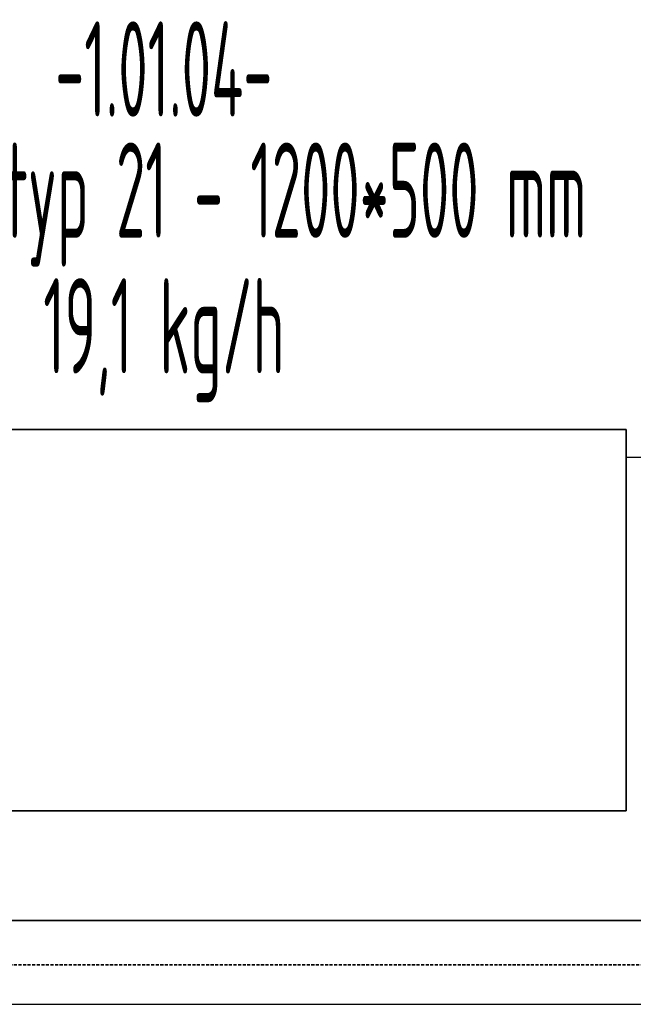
# Model space of a CAD drawing. Header units: millimetres. Extents: x 14365 to 105143, y -126377 to -22383.
# Tile 38 of 191: x 38237 to 39041, y -126377 to -125086. Entities that reach past the tile are written whole.
import ezdxf
from ezdxf.enums import TextEntityAlignment as Align

# ---------------------------------------------------------------- set-up
doc = ezdxf.new("R2010")
doc.units = ezdxf.units.MM
doc.linetypes.add('ČÁRKOVANÁ', pattern=[0.75, 0.5, -0.25])
for name, color, linetype, lineweight in [('JS_VYT_POPIS - OBECNĚ', 7, 'Continuous', 5), ('UT_POTRUBI - PŘÍVOD', 1, 'Continuous', 35), ('UT_POTRUBI - ZPÁTEČKA', 5, 'ČÁRKOVANÁ', 35), ('UT_SCHÉMA_SYMBOLY', 7, 'Continuous', 25), ('UT_ZAŘÍZENÍ - OT', 3, 'Continuous', 35)]:
    doc.layers.add(name, color=color, linetype=linetype, lineweight=lineweight)
doc.styles.add('VZT_POPIS', font='isocp.shx', dxfattribs={"width": 0.6, "height": 125})

msp = doc.modelspace()

# ---------------------------------------------------------------- linework, layer by layer
at = {"ltscale": 8}
msp.add_line((31841.3, -126377.2), (105085.1, -126377.2), dxfattribs=at)
at = {"layer": 'UT_POTRUBI - PŘÍVOD', "ltscale": 8}
msp.add_line((39667, -126267.2), (34238.5, -126267.2), dxfattribs=at)
at = {"layer": 'UT_POTRUBI - ZPÁTEČKA', "linetype": 'ČÁRKOVANÁ', "ltscale": 8}
msp.add_line((39781.2, -126325.6), (34171.4, -126325.6), dxfattribs=at)
at = {"layer": 'UT_SCHÉMA_SYMBOLY'}
msp.add_line((39114, -125659.8), (39032.1, -125659.8), dxfattribs=at)
at = {"layer": 'UT_ZAŘÍZENÍ - OT', "linetype": 'Continuous'}
for p, q in [((39032.1, -125623.3), (37832.1, -125623.3)), ((39032.1, -126123.3), (39032.1, -125623.3)), ((37832.1, -126123.3), (39032.1, -126123.3))]:
    msp.add_line(p, q, dxfattribs=at)

# ---------------------------------------------------------------- texts
at = {"layer": 'JS_VYT_POPIS - OBECNĚ', "style": 'VZT_POPIS', "width": 0.5}
for s, p in [('-1.01.04-', (38425.7, -125150.3)), ('D-OT VK typ 21 - 1200*500 mm', (38425.7, -125309.2)), ('19,1 kg/h', (38425.7, -125487.2))]:
    msp.add_text(s, height=125, dxfattribs=at).set_placement(p, align=Align.MIDDLE_CENTER)

doc.saveas('drawing.dxf')
